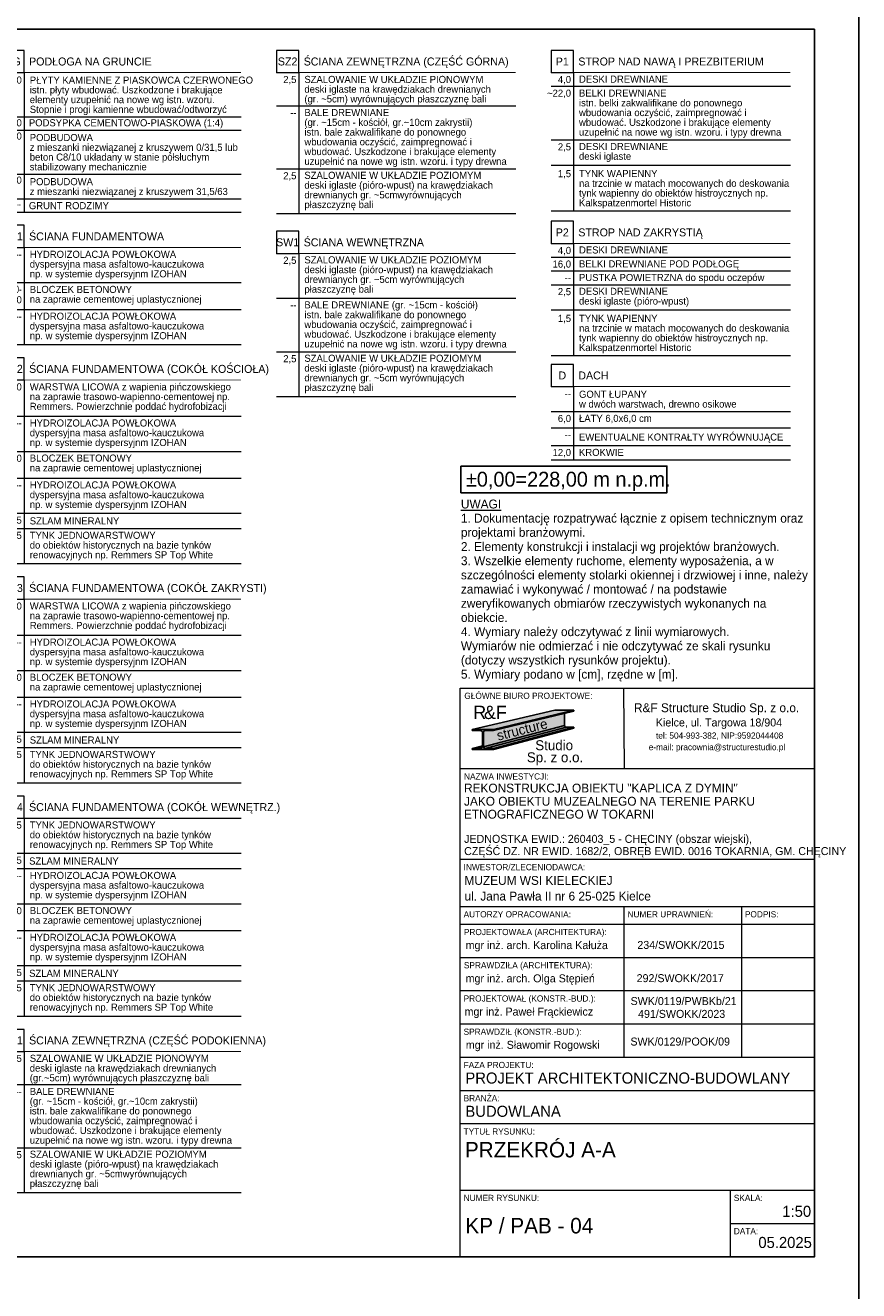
# Model space of a CAD drawing. Header units: centimetres. Extents: x 148485 to 162129, y -6573 to -2118.
# Tile 122 of 167: x 152789 to 153729, y -5076 to -3648. Entities that reach past the tile are written whole.
import ezdxf
from ezdxf.enums import TextEntityAlignment as Align

# ---------------------------------------------------------------- set-up
doc = ezdxf.new("R2010")
doc.units = ezdxf.units.CM
doc.header["$LTSCALE"] = 0.1
doc.layers.get('0').update_dxf_attribs({"color": 45})
for name, color, linetype, lineweight in [('A_opis_warstw', 60, 'Continuous', 13), ('A_Opisy', 7, 'Continuous', 18), ('HACZE', 52, 'Continuous', 9)]:
    doc.layers.add(name, color=color, linetype=linetype, lineweight=lineweight)
for name, color, linetype in [('A_wymiary_zewn', 4, 'Continuous'), ('Format', 7, 'Continuous'), ('ozn_graficzne_PROKON', 5, 'Continuous'), ('ozn_graficzne_R&F', 5, 'Continuous'), ('Section', 3, 'Continuous')]:
    doc.layers.add(name, color=color, linetype=linetype)
doc.styles.add('MtXpl_FL_Pismo_Techn', font='flptechn.ttf')
doc.styles.add('MtXpl_FL_Pismo_Techn_1', font='flptechn.ttf')
doc.styles.add('TECH', font='flptechn.ttf')

# ---------------------------------------------------------------- blocks, each defined once
blk = doc.blocks.new('tab_kaplica z dymin')
at = {"layer": 'A_wymiary_zewn', "true_color": 0xd7d6d6}
h = blk.add_hatch(color=254, dxfattribs=at)
h.dxf.hatch_style = 1
h.paths.add_polyline_path([(151234, -9049.8), (151212.4, -9049.8), (151119.4, -9071.6), (151143.4, -9071.6)])
at = {"layer": 'A_wymiary_zewn', "true_color": 0x293133}
h = blk.add_hatch(color=250, dxfattribs=at)
h.dxf.hatch_style = 1
h.paths.add_polyline_path([(151234, -9051), (151234, -9049.8), (151143.4, -9071.6), (151143.4, -9073)])
at = {"layer": 'A_wymiary_zewn', "true_color": 0x848484}
h = blk.add_hatch(color=252, dxfattribs=at)
h.dxf.hatch_style = 1
h.paths.add_polyline_path([(151223.6, -9067.1), (151223.6, -9053.5), (151143.4, -9073), (151134.1, -9073, 0.414214), (151131.9, -9075.2), (151131.9, -9090.8, 0.037989), (151131.9, -9091.2)])
at = {"layer": 'A_wymiary_zewn', "true_color": 0x293133}
h = blk.add_hatch(color=250, dxfattribs=at)
h.dxf.hatch_style = 1
edge = h.paths.add_edge_path()
edge.add_line((151119.4, -9093.1), (151128.7, -9093.1))
edge.add_arc((151128.7, -9090.8), 2.25, 270, 0)
edge.add_line((151131, -9090.8), (151131, -9075.2))
edge.add_arc((151128.7, -9075.2), 2.25, 0, 90)
edge.add_line((151128.7, -9073), (151119.4, -9073))
edge.add_line((151119.4, -9073), (151119.4, -9071.6))
edge.add_line((151119.4, -9071.6), (151143.4, -9071.6))
edge.add_line((151143.4, -9071.6), (151143.4, -9073))
edge.add_line((151143.4, -9073), (151134.1, -9073))
edge.add_arc((151134.1, -9075.2), 2.25, 90, 180)
edge.add_line((151131.9, -9075.2), (151131.9, -9090.8))
edge.add_arc((151134.1, -9090.8), 2.25, 180, 270)
edge.add_line((151134.1, -9093.1), (151143.4, -9093.1))
edge.add_line((151143.4, -9093.1), (151143.4, -9094.4))
edge.add_line((151143.4, -9094.4), (151119.4, -9094.4))
edge.add_line((151119.4, -9094.4), (151119.4, -9093.1))
at = {"layer": 'A_wymiary_zewn', "true_color": 0xafadad}
h = blk.add_hatch(color=253, dxfattribs=at)
h.dxf.hatch_style = 1
h.paths.add_polyline_path([(151225.6, -9069.1, -0.414214), (151223.6, -9067.1), (151131.9, -9091.2, 0.370396), (151134.1, -9093.1)])
at = {"layer": 'A_wymiary_zewn', "true_color": 0xd7d6d6}
h = blk.add_hatch(color=254, dxfattribs=at)
h.dxf.hatch_style = 1
h.paths.add_polyline_path([(151234, -9069.1), (151225.6, -9069.1), (151134.1, -9093.1), (151143.4, -9093.1)])
at = {"layer": 'A_wymiary_zewn', "true_color": 0x293133}
h = blk.add_hatch(color=250, dxfattribs=at)
h.dxf.hatch_style = 1
h.paths.add_polyline_path([(151234, -9070.3), (151234, -9069.1), (151143.4, -9093.1), (151143.4, -9094.4)])
at = {"layer": 'A_wymiary_zewn', "true_color": 0xafadad}
h = blk.add_hatch(color=253, dxfattribs=at)
h.dxf.hatch_style = 1
h.paths.add_polyline_path([(151131, -9090.8), (151131, -9090.1), (151119.4, -9093.1), (151128.7, -9093.1, 0.414214)])
at = {"color": 5}
for p, q in [((151105.6, -9025.2), (151505.6, -9025.2)), ((151105.6, -9666.7), (151105.6, -9025.2)), ((151505.6, -9025.2), (151505.6, -9666.7)), ((151505.6, -9666.7), (151105.6, -9666.7))]:
    blk.add_line(p, q, dxfattribs=at)
at = {"color": 4}
for p, q in [((151291.1, -9116.2), (151290.6, -9025.2)), ((151505.6, -9116.2), (151105.6, -9116.2)), ((151505.6, -9218.5), (151105.6, -9218.5)), ((151505.6, -9271.7), (151105.6, -9271.7)), ((151290.6, -9271.7), (151290.6, -9441.7)), ((151423.1, -9271.7), (151423.1, -9441.7)), ((151505.6, -9291.7), (151105.6, -9291.7)), ((151505.6, -9291.7), (151105.6, -9291.7)), ((151505.6, -9291.7), (151105.6, -9291.7)), ((151505.6, -9329.2), (151105.6, -9329.2)), ((151505.6, -9366.7), (151105.6, -9366.7)), ((151505.6, -9404.2), (151105.6, -9404.2)), ((151505.6, -9441.7), (151105.6, -9441.7)), ((151505.6, -9441.7), (151105.6, -9441.7)), ((151505.6, -9479.2), (151105.6, -9479.2)), ((151505.6, -9516.7), (151105.6, -9516.7)), ((151505.6, -9591.7), (151105.6, -9591.7)), ((151410.6, -9591.7), (151410.6, -9666.7)), ((151410.6, -9629.2), (151505.6, -9629.2))]:
    blk.add_line(p, q, dxfattribs=at)
at = {"layer": 'A_wymiary_zewn', "color": 250, "true_color": 0x293133}
for p, q in [((151119.4, -9071.6), (151212.4, -9049.8)), ((151143.4, -9071.6), (151234, -9049.8)), ((151212.4, -9049.8), (151234, -9049.8)), ((151234, -9049.8), (151234, -9051)), ((151143.4, -9073), (151234, -9051)), ((151223.6, -9053), (151223.6, -9067.1)), ((151119.4, -9073), (151119.4, -9071.6)), ((151119.4, -9071.6), (151143.4, -9071.6)), ((151128.7, -9073), (151119.4, -9073)), ((151131, -9090.8), (151131, -9075.2)), ((151131.9, -9091.2), (151223.6, -9067.1)), ((151131.9, -9075.2), (151131.9, -9090.8)), ((151134.1, -9093.1), (151225.6, -9069.1)), ((151143.4, -9073), (151134.1, -9073)), ((151143.4, -9093.1), (151234, -9069.1)), ((151143.4, -9094.4), (151234, -9070.3)), ((151143.4, -9071.6), (151143.4, -9073)), ((151225.6, -9069.1), (151234, -9069.1)), ((151119.4, -9093.1), (151131, -9090.1)), ((151119.4, -9093.1), (151128.7, -9093.1)), ((151119.4, -9094.4), (151119.4, -9093.1)), ((151134.1, -9093.1), (151143.4, -9093.1)), ((151143.4, -9093.1), (151143.4, -9094.4)), ((151143.4, -9094.4), (151119.4, -9094.4))]:
    blk.add_line(p, q, dxfattribs=at)
for centre, radius, start, end in [((151128.7, -9075.2), 2.25, 0, 90), ((151134.1, -9075.2), 2.25, 90, 180), ((151225.6, -9067.1), 2.03, 180, 270), ((151128.7, -9090.8), 2.25, 270, 0), ((151134.1, -9090.8), 2.25, 180, 270)]:
    blk.add_arc(centre, radius, start, end, dxfattribs=at)
at = {"layer": 'Section'}
for p, q in [((151212.4, -9049.8), (151234, -9049.8)), ((151234, -9049.8), (151234, -9051)), ((151234, -9069.1), (151234, -9070.3))]:
    blk.add_line(p, q, dxfattribs=at)
at = {"color": 4}
for s, height, style, p in [('GŁÓWNE BIURO PROJEKTOWE:', 7, 'TECH', (151110.4, -9037.2)), ('R&F Structure Studio Sp. z o.o.', 10, 'MtXpl_FL_Pismo_Techn', (151301.9, -9052.2)), ('Kielce, ul. Targowa 18/904', 9, 'MtXpl_FL_Pismo_Techn', (151326.6, -9068.3)), ('tel: 504-993-382, NIP:9592044408', 7, 'MtXpl_FL_Pismo_Techn', (151326.8, -9082.1)), ('e-mail: pracownia@structurestudio.pl', 7, 'MtXpl_FL_Pismo_Techn', (151318.6, -9095.1)), ('NAZWA INWESTYCJI:', 7, 'TECH', (151110.1, -9128.2)), ('REKONSTRUKCJA OBIEKTU "KAPLICA Z DYMIN"', 10, 'TECH', (151110.1, -9142.8)), ('JAKO OBIEKTU MUZEALNEGO NA TERENIE PARKU ', 10, 'TECH', (151110.1, -9157.7)), ('ETNOGRAFICZNEGO W TOKARNI ', 10, 'TECH', (151110, -9172.3)), ('JEDNOSTKA EWID.: 260403_5 - CHĘCINY (obszar wiejski), ', 9, 'TECH', (151110.2, -9199.6)), ('CZĘŚĆ DZ. NR EWID. 1682/2, OBRĘB EWID. 0016 TOKARNIA, GM. CHĘCINY  ', 9, 'TECH', (151110.2, -9213.4)), ('INWESTOR/ZLECENIODAWCA:', 7, 'TECH', (151109.6, -9230.5)), ('MUZEUM WSI KIELECKIEJ ', 10, 'TECH', (151110.6, -9247)), ('ul. Jana Pawła II nr 6 25-025 Kielce ', 10, 'TECH', (151110.6, -9264.7)), ('AUTORZY OPRACOWANIA:', 7, 'TECH', (151109.6, -9283.7)), ('NUMER UPRAWNIEŃ:', 7, 'TECH', (151294.6, -9283.7)), ('PODPIS:', 7, 'TECH', (151427.1, -9283.7)), ('PROJEKTOWAŁA (ARCHITEKTURA):', 7, 'TECH', (151109.9, -9303.7)), ('SPRAWDZIŁA (ARCHITEKTURA):', 7, 'TECH', (151109.9, -9341.2)), ('PROJEKTOWAŁ (KONSTR.-BUD.):', 7, 'TECH', (151109.6, -9378.7)), ('SPRAWDZIŁ (KONSTR.-BUD.):', 7, 'TECH', (151109.6, -9416.2)), ('FAZA PROJEKTU:', 7, 'TECH', (151109.6, -9453.7)), ('BRANŻA:', 7, 'TECH', (151109.6, -9491.2)), ('TYTUŁ RYSUNKU:', 7, 'TECH', (151109.6, -9528.7)), ('NUMER RYSUNKU:', 7, 'TECH', (151109.6, -9603.7)), ('SKALA:', 7, 'TECH', (151414.6, -9603.7)), ('DATA:', 7, 'TECH', (151414.6, -9641.2))]:
    blk.add_text(s, height=height, dxfattribs=dict(at, style=style)).set_placement(p)
at = {"color": 3, "style": 'TECH'}
for s, height, p in [('SWK/0119/PWBKb/21', 9, (151298.1, -9382.6)), ('mgr inż. Paweł Frąckiewicz', 9, (151110.7, -9394.5)), ('PROJEKT ARCHITEKTONICZNO-BUDOWLANY', 12.5, (151111.6, -9471.2)), ('BUDOWLANA', 12.5, (151111.6, -9508.7)), ('05.2025', 12.5, (151442.3, -9656.7))]:
    blk.add_text(s, height=height, dxfattribs=at).set_placement(p)
at = {"color": 3, "char_height": 9, "style": 'TECH'}
for s, insert, width, attachment_point in [('234/SWOKK/2015', (151354.9, -9319.4), 115, 8), ('mgr inż. arch. Karolina Kałuża', (151111.9, -9322.2), 202.775, 7), ('mgr inż. arch. Olga Stępień', (151111.9, -9359.7), 202.775, 7), ('292/SWOKK/2017', (151354.1, -9356.9), 115, 8), ('491/SWOKK/2023', (151355.7, -9397.2), 120, 8), ('mgr inż. Sławomir Rogowski', (151112.1, -9434.7), 202.775, 7), ('\\pxi-3,l4,t4;SWK/0129/POOK/09', (151349.6, -9428.4), 115, 8)]:
    blk.add_mtext(s, dxfattribs=dict(at, insert=insert, width=width, attachment_point=attachment_point))
at = {"layer": 'A_wymiary_zewn', "color": 10, "style": 'TECH'}
for s, p in [('R', (151120.6, -9059.9)), ('F', (151146.1, -9059.9))]:
    blk.add_text(s, height=15, dxfattribs=at).set_placement(p)
at = {"layer": 'A_wymiary_zewn', "color": 18, "true_color": 0x000000, "style": 'TECH'}
blk.add_text('&', height=15, dxfattribs=at).set_placement((151132.6, -9059.9))
at = {"layer": 'A_wymiary_zewn', "color": 4, "style": 'MtXpl_FL_Pismo_Techn_1'}
blk.add_text('structure', height=11.25, rotation=14.1318, dxfattribs=at).set_placement((151148.6, -9084.4))
at = {"layer": 'A_wymiary_zewn', "color": 1, "style": 'TECH'}
for s, p in [('Studio', (151190.5, -9095.1)), ('Sp. z o.o.', (151181, -9108.7))]:
    blk.add_text(s, height=11.25, dxfattribs=at).set_placement(p)
blk = doc.blocks.new('warstwy')
at = {"layer": 'A_opis_warstw', "color": 8, "lineweight": 5}
for p, q in [((153382.2, -5202.2), (153652.2, -5202.2)), ((153072.2, -5224.2), (153342.2, -5224.2)), ((152762.2, -5236.6), (153032.2, -5236.6)), ((152762.2, -5251.6), (153032.2, -5251.6)), ((153382.2, -5262.8), (153652.2, -5262.8)), ((153072.2, -5295.4), (153342.2, -5295.4)), ((153382.2, -5291.2), (153652.2, -5291.2)), ((152762.2, -5301.3), (153032.2, -5301.3)), ((152762.2, -5329.1), (153032.2, -5329.1)), ((152762.2, -5344.1), (153032.2, -5344.1)), ((153072.2, -5345.8), (153342.2, -5345.8)), ((153382.2, -5342.6), (153652.2, -5342.6)), ((153382.2, -5395), (153652.2, -5395)), ((153382.2, -5410.3), (153652.2, -5410.3)), ((152762.2, -5423.7), (153032.2, -5423.7)), ((153382.2, -5426.1), (153652.2, -5426.1)), ((153072.2, -5441.2), (153342.2, -5441.2)), ((152762.2, -5454), (153032.2, -5454)), ((153382.2, -5454.5), (153652.2, -5454.5)), ((152762.2, -5493.6), (153032.2, -5493.6)), ((153072.2, -5501.8), (153342.2, -5501.8)), ((153382.2, -5506), (153652.2, -5506)), ((153072.2, -5552.2), (153342.2, -5552.2)), ((152762.2, -5574.4), (153032.2, -5574.4)), ((153382.2, -5569.2), (153652.2, -5569.2)), ((153382.2, -5587.4), (153652.2, -5587.4)), ((153382.2, -5607.6), (153652.2, -5607.6)), ((152762.2, -5614.1), (153032.2, -5614.1)), ((153382.2, -5623.8), (153652.2, -5623.8)), ((152762.2, -5644.3), (153032.2, -5644.3)), ((152762.2, -5683.9), (153032.2, -5683.9)), ((152762.2, -5701.1), (153032.2, -5701.1)), ((152762.2, -5740.8), (153032.2, -5740.8)), ((152762.2, -5821.6), (153032.2, -5821.6)), ((152762.2, -5861.2), (153032.2, -5861.2)), ((152762.2, -5891.4), (153032.2, -5891.4)), ((152762.2, -5931.1), (153032.2, -5931.1)), ((152762.2, -5948.3), (153032.2, -5948.3)), ((152762.2, -5988), (153032.2, -5988)), ((152762.2, -6028), (153032.2, -6028)), ((152762.2, -6067.6), (153032.2, -6067.6)), ((152762.2, -6084.8), (153032.2, -6084.8)), ((152762.2, -6124.5), (153032.2, -6124.5)), ((152762.2, -6154.7), (153032.2, -6154.7)), ((152762.2, -6194.3), (153032.2, -6194.3)), ((152762.2, -6211.5), (153032.2, -6211.5)), ((152762.2, -6251.2), (153032.2, -6251.2)), ((152762.2, -6328.6), (153032.2, -6328.6)), ((152762.2, -6399.8), (153032.2, -6399.8)), ((152762.2, -6450.2), (153032.2, -6450.2))]:
    blk.add_line(p, q, dxfattribs=at)
at = {"layer": 'A_opis_warstw', "const_width": 1}
for points in [[(152762.2, -5161.8), (152762.2, -5186.8), (152762.2, -5186.8), (153032.2, -5186.8)], [(153072.2, -5161.8), (153072.2, -5186.8), (153072.2, -5186.8), (153342.2, -5186.8)], [(153382.2, -5161.8), (153382.2, -5186.8), (153382.2, -5186.8), (153652.2, -5186.8)], [(152762.2, -5359.1), (152762.2, -5384.1), (152762.2, -5384.1), (153032.2, -5384.1)], [(153072.2, -5365.8), (153072.2, -5390.8), (153072.2, -5390.8), (153342.2, -5390.8)], [(153382.2, -5354.6), (153382.2, -5379.6), (153382.2, -5379.6), (153652.2, -5379.6)], [(152762.2, -5508.6), (152762.2, -5533.6), (152762.2, -5533.6), (153032.2, -5533.6)], [(153382.2, -5516), (153382.2, -5541), (153382.2, -5541), (153652.2, -5541)], [(152762.2, -5755.8), (152762.2, -5780.8), (152762.2, -5780.8), (153032.2, -5780.8)], [(152762.2, -6003), (152762.2, -6028), (152762.2, -6028), (153032.2, -6028)], [(152762.2, -6266.2), (152762.2, -6291.2), (152762.2, -6291.2), (153032.2, -6291.2)]]:
    blk.add_lwpolyline(points, dxfattribs=at)
at = {"layer": 'A_opis_warstw'}
for points in [[(152762.2, -5186.8), (152787.2, -5186.8), (152787.2, -5161.8), (152762.2, -5161.8)], [(153072.2, -5186.8), (153097.2, -5186.8), (153097.2, -5161.8), (153072.2, -5161.8)], [(153382.2, -5186.8), (153407.2, -5186.8), (153407.2, -5161.8), (153382.2, -5161.8)], [(152762.2, -5384.1), (152787.2, -5384.1), (152787.2, -5359.1), (152762.2, -5359.1)], [(153072.2, -5390.8), (153097.2, -5390.8), (153097.2, -5365.8), (153072.2, -5365.8)], [(153382.2, -5379.6), (153407.2, -5379.6), (153407.2, -5354.6), (153382.2, -5354.6)], [(152762.2, -5533.6), (152787.2, -5533.6), (152787.2, -5508.6), (152762.2, -5508.6)], [(153382.2, -5541), (153407.2, -5541), (153407.2, -5516), (153382.2, -5516)], [(152762.2, -5780.8), (152787.2, -5780.8), (152787.2, -5755.8), (152762.2, -5755.8)], [(152762.2, -6028), (152787.2, -6028), (152787.2, -6003), (152762.2, -6003)], [(152762.2, -6291.2), (152787.2, -6291.2), (152787.2, -6266.2), (152762.2, -6266.2)]]:
    blk.add_lwpolyline(points, close=True, dxfattribs=at)
at = {"layer": 'A_opis_warstw', "color": 8, "lineweight": 5}
for points in [[(152787.2, -5186.8), (152787.2, -5344.1)], [(153097.2, -5186.8), (153097.2, -5345.8)], [(153407.2, -5186.8), (153407.2, -5342.6)], [(153407.2, -5379.6), (153407.2, -5506)], [(152787.2, -5384.1), (152787.2, -5493.6)], [(153097.2, -5390.8), (153097.2, -5552.2)], [(152787.2, -5533.6), (152787.2, -5740.8)], [(153407.2, -5541), (153407.2, -5623.8)], [(152787.2, -5780.8), (152787.2, -5988)], [(152787.2, -6028), (152787.2, -6251.2)], [(152787.2, -6291.2), (152787.2, -6450.2)]]:
    blk.add_lwpolyline(points, dxfattribs=at)
at = {"layer": 'A_opis_warstw', "linetype": 'Continuous', "style": 'TECH'}
for s, p in [('ŚCIANA ZEWNĘTRZNA (CZĘŚĆ GÓRNA)', (153102.8, -5174.3)), ('PODŁOGA NA GRUNCIE', (152792.8, -5174.3)), ('STROP NAD NAWĄ I PREZBITERIUM', (153412.8, -5174.3)), ('ŚCIANA FUNDAMENTOWA', (152792.8, -5371.6)), ('STROP NAD ZAKRYSTIĄ', (153412.8, -5367.1)), ('ŚCIANA WEWNĘTRZNA', (153102.8, -5378.3)), ('ŚCIANA FUNDAMENTOWA (COKÓŁ KOŚCIOŁA)', (152792.8, -5521.1)), ('DACH ', (153412.8, -5528.5)), ('ŚCIANA FUNDAMENTOWA (COKÓŁ ZAKRYSTI)', (152792.8, -5768.3)), ('ŚCIANA FUNDAMENTOWA (COKÓŁ WEWNĘTRZ.)', (152792.8, -6015.5)), ('ŚCIANA ZEWNĘTRZNA (CZĘŚĆ PODOKIENNA)', (152792.8, -6278.7))]:
    blk.add_text(s, height=9, dxfattribs=at).set_placement(p, align=Align.MIDDLE_LEFT)
at = {"layer": 'A_opis_warstw', "color": 8, "style": 'TECH'}
for s, p in [('~5,0-8,0', (152784.6, -5199.2)), ('2,5', (153094.6, -5198.6)), ('4,0', (153404.6, -5198.6)), ('~22,0', (153404.6, -5214)), ('4,0-8,0', (152784.6, -5247.4)), ('--', (153094.6, -5236)), ('15,0', (152784.6, -5262.4)), ('2,5', (153404.6, -5274.6)), ('15,0', (152784.6, -5312.1)), ('2,5', (153094.6, -5307.2)), ('1,5', (153404.6, -5304.8)), ('--', (152783.9, -5339.2)), ('--', (152784.6, -5395.9)), ('2,5', (153094.6, -5402.6)), ('4,0', (153404.6, -5391.4)), ('16,0', (153404.6, -5406.8)), ('--', (153404.6, -5422.1)), ('33,0-', (152784.6, -5435.3)), ('38,0', (152784.6, -5447.1)), ('2,5', (153404.6, -5437.9)), ('--', (153094.6, -5453)), ('--', (152784.6, -5465.8)), ('1,5', (153404.6, -5468.1)), ('2,5', (153094.6, -5513.6)), ('10,0', (152784.6, -5545.4)), ('--', (153404.6, -5552.8)), ('6,0', (153404.6, -5581)), ('--', (152784.6, -5586.2)), ('--', (153404.6, -5599.2)), ('38,0', (152784.6, -5625.9)), ('12,0', (153404.6, -5619.4)), ('--', (152784.6, -5656.1)), ('0,5', (152784.6, -5695.7)), ('1,5', (152784.6, -5712.9)), ('10,0', (152784.6, -5792.6)), ('--', (152784.6, -5833.4)), ('33,0', (152784.6, -5873)), ('--', (152784.6, -5903.2)), ('0,5', (152784.6, -5942.9)), ('1,5', (152784.6, -5960.1)), ('1,5', (152784.6, -6039.7)), ('0,5', (152784.6, -6079.4)), ('--', (152784.6, -6096.6)), ('33,0', (152784.6, -6136.3)), ('--', (152784.6, -6166.5)), ('0,5', (152784.6, -6206.1)), ('1,5', (152784.6, -6223.3)), ('2,5', (152784.6, -6303)), ('--', (152784.6, -6340.4)), ('2,5', (152784.6, -6411.6))]:
    blk.add_text(s, height=8, dxfattribs=at).set_placement(p, align=Align.RIGHT)
for s, p in [('PODSYPKA CEMENTOWO-PIASKOWA (1:4)', (152792.6, -5247.4)), ('GRUNT RODZIMY', (152792.6, -5340.9)), ('SZLAM MINERALNY', (152792.9, -6080.3)), ('SZLAM MINERALNY', (152792.9, -6207))]:
    blk.add_text(s, height=8, dxfattribs=at).set_placement(p)
at = {"layer": 'A_opis_warstw', "char_height": 9, "width": 25, "attachment_point": 5, "style": 'TECH'}
for s, insert in [('PG', (152774.7, -5174.3)), ('SZ2', (153084.7, -5174.3)), ('P1', (153394.7, -5174.3)), ('SF1', (152774.7, -5371.6)), ('P2', (153394.7, -5367.1)), ('SW1', (153084.7, -5378.3)), ('SF2', (152774.7, -5521.1)), ('D', (153394.7, -5528.5)), ('SF3', (152774.7, -5768.3)), ('SF4', (152774.7, -6015.5)), ('SZ1', (152774.7, -6278.7))]:
    blk.add_mtext(s, dxfattribs=dict(at, insert=insert))
at = {"layer": 'A_opis_warstw', "color": 8, "char_height": 8, "line_spacing_factor": 0.825, "style": 'TECH'}
for s, insert, width, attachment_point in [('PŁYTY KAMIENNE Z PIASKOWCA CZERWONEGO\\Pistn. płyty wbudować. Uszkodzone i brakujące elementy uzupełnić na nowe wg istn. wzoru.\\PStopnie i progi kamienne wbudować/odtworzyć', (152793.6, -5213), 245.441, 4), ('SZALOWANIE W UKŁADZIE PIONOWYM\\Pdeski iglaste na krawędziakach drewnianych \\P(gr. ~5cm) wyrównujących płaszczyznę bali', (153103.6, -5190.5), 239.389, 1), ('DESKI DREWNIANE', (153413.6, -5190.2), 229.598, 1), ('\\A1;BELKI DREWNIANE\\Pistn. belki zakwalifikane do ponownego wbudowania oczyścić, zaimpregnować i wbudować. Uszkodzone i brakujące elementy uzupełnić na nowe wg istn. wzoru. i typy drewna', (153413.6, -5205.9), 239.389, 1), ('\\A1;BALE DREWNIANE \\P(gr. ~15cm - kościół, gr.~10cm zakrystii)\\Pistn. bale zakwalifikane do ponownego wbudowania oczyścić, zaimpregnować i wbudować. Uszkodzone i brakujące elementy uzupełnić na nowe wg istn. wzoru. i typy drewna', (153103.6, -5227.9), 239.389, 1), ('\\A1;PODBUDOWA\\Pz mieszanki niezwiązanej z kruszywem 0/31,5 lub beton C8/10 układany w stanie półsłuchym stabilizowany mechanicznie', (152793.6, -5277.8), 234.41, 4), ('DESKI DREWNIANE\\Pdeski iglaste ', (153413.6, -5266.2), 229.598, 1), ('\\A1;PODBUDOWA\\Pz mieszanki niezwiązanej z kruszywem 31,5/63', (152793.6, -5316.6), 234.41, 4), ('SZALOWANIE W UKŁADZIE POZIOMYM\\Pdeski iglaste (pióro-wpust) na krawędziakach  drewnianych gr. ~5cmwyrównujących płaszczyznę bali', (153103.6, -5298.7), 229.598, 1), ('TYNK WAPIENNY \\Pna trzcinie w matach mocowanych do deskowania \\Ptynk wapienny do obiektów histroycznych np. Kalkspatzenmortel Historic', (153413.6, -5296.7), 239.389, 1), ('HYDROIZOLACJA POWŁOKOWA\\Pdyspersyjna masa asfaltowo-kauczukowa \\Pnp. w systemie dyspersyjnm IZOHAN', (152793.6, -5387.8), 239.389, 1), ('SZALOWANIE W UKŁADZIE POZIOMYM\\Pdeski iglaste (pióro-wpust) na krawędziakach  drewnianych gr. ~5cm wyrównujących płaszczyznę bali', (153103.6, -5394.1), 229.598, 1), ('DESKI DREWNIANE', (153413.6, -5382.9), 229.598, 1), ('\\A1;BELKI DREWNIANE POD PODŁOGĘ', (153413.6, -5398.6), 239.389, 1), ('\\A1;PUSTKA POWIETRZNA do spodu oczepów', (153413.6, -5414), 239.389, 1), ('\\A1;BLOCZEK BETONOWY \\Pna zaprawie cementowej uplastycznionej', (152793.6, -5427.4), 239.389, 1), ('DESKI DREWNIANE\\Pdeski iglaste (pióro-wpust) ', (153413.6, -5429.5), 229.598, 1), ('\\A1;BALE DREWNIANE (gr. ~15cm - kościół) \\Pistn. bale zakwalifikane do ponownego wbudowania oczyścić, zaimpregnować i wbudować. Uszkodzone i brakujące elementy uzupełnić na nowe wg istn. wzoru. i typy drewna', (153103.6, -5444.9), 239.389, 1), ('HYDROIZOLACJA POWŁOKOWA\\Pdyspersyjna masa asfaltowo-kauczukowa \\Pnp. w systemie dyspersyjnm IZOHAN', (152793.6, -5457.6), 239.389, 1), ('TYNK WAPIENNY \\Pna trzcinie w matach mocowanych do deskowania \\Ptynk wapienny do obiektów histroycznych np. Kalkspatzenmortel Historic', (153413.6, -5460), 239.389, 1), ('SZALOWANIE W UKŁADZIE POZIOMYM\\Pdeski iglaste (pióro-wpust) na krawędziakach  drewnianych gr. ~5cm wyrównujących płaszczyznę bali', (153103.6, -5505.1), 229.598, 1), ('WARSTWA LICOWA z wapienia pińczowskiego na zaprawie trasowo-wapienno-cementowej np. Remmers. Powierzchnie poddać hydrofobizacji', (152793.6, -5537.3), 239.389, 1), ('GONT ŁUPANY \\Pw dwóch warstwach, drewno osikowe', (153413.6, -5545.7), 239.389, 1), ('HYDROIZOLACJA POWŁOKOWA\\Pdyspersyjna masa asfaltowo-kauczukowa \\Pnp. w systemie dyspersyjnm IZOHAN', (152793.6, -5578.1), 239.389, 1), ('ŁATY 6,0x6,0 cm', (153413.6, -5572.9), 239.389, 1), ('\\A1;EWENTUALNE KONTRAŁTY WYRÓWNUJĄCE', (153413.6, -5594), 239.389, 1), ('\\A1;BLOCZEK BETONOWY \\Pna zaprawie cementowej uplastycznionej', (152793.6, -5617.7), 239.389, 1), ('KROKWIE', (153413.6, -5611.3), 239.389, 1), ('HYDROIZOLACJA POWŁOKOWA\\Pdyspersyjna masa asfaltowo-kauczukowa \\Pnp. w systemie dyspersyjnm IZOHAN', (152793.6, -5648), 239.389, 1), ('\\A1;SZLAM MINERALNY', (152793.6, -5688.6), 239.389, 1), ('TYNK JEDNOWARSTWOWY\\Pdo obiektów historycznych na bazie tynków renowacyjnych np. Remmers SP Top White', (152793.6, -5704.8), 239.389, 1), ('WARSTWA LICOWA z wapienia pińczowskiego na zaprawie trasowo-wapienno-cementowej np. Remmers. Powierzchnie poddać hydrofobizacji', (152793.6, -5784.5), 239.389, 1), ('HYDROIZOLACJA POWŁOKOWA\\Pdyspersyjna masa asfaltowo-kauczukowa \\Pnp. w systemie dyspersyjnm IZOHAN', (152793.6, -5825.3), 239.389, 1), ('\\A1;BLOCZEK BETONOWY \\Pna zaprawie cementowej uplastycznionej', (152793.6, -5864.9), 239.389, 1), ('HYDROIZOLACJA POWŁOKOWA\\Pdyspersyjna masa asfaltowo-kauczukowa \\Pnp. w systemie dyspersyjnm IZOHAN', (152793.6, -5895.1), 239.389, 1), ('\\A1;SZLAM MINERALNY', (152793.6, -5935.8), 239.389, 1), ('TYNK JEDNOWARSTWOWY\\Pdo obiektów historycznych na bazie tynków renowacyjnych np. Remmers SP Top White', (152793.6, -5952), 239.389, 1), ('TYNK JEDNOWARSTWOWY\\Pdo obiektów historycznych na bazie tynków renowacyjnych np. Remmers SP Top White', (152793.6, -6031.6), 239.389, 1), ('HYDROIZOLACJA POWŁOKOWA\\Pdyspersyjna masa asfaltowo-kauczukowa \\Pnp. w systemie dyspersyjnm IZOHAN', (152793.6, -6088.5), 239.389, 1), ('\\A1;BLOCZEK BETONOWY \\Pna zaprawie cementowej uplastycznionej', (152793.6, -6128.1), 239.389, 1), ('HYDROIZOLACJA POWŁOKOWA\\Pdyspersyjna masa asfaltowo-kauczukowa \\Pnp. w systemie dyspersyjnm IZOHAN', (152793.6, -6158.4), 239.389, 1), ('TYNK JEDNOWARSTWOWY\\Pdo obiektów historycznych na bazie tynków renowacyjnych np. Remmers SP Top White', (152793.6, -6215.2), 239.389, 1), ('SZALOWANIE W UKŁADZIE PIONOWYM\\Pdeski iglaste na krawędziakach drewnianych (gr.~5cm) wyrównujących płaszczyznę bali', (152793.6, -6294.9), 239.389, 1), ('\\A1;BALE DREWNIANE \\P(gr. ~15cm - kościół, gr.~10cm zakrystii)\\Pistn. bale zakwalifikane do ponownego wbudowania oczyścić, zaimpregnować i wbudować. Uszkodzone i brakujące elementy uzupełnić na nowe wg istn. wzoru. i typy drewna', (152793.6, -6332.2), 239.389, 1), ('SZALOWANIE W UKŁADZIE POZIOMYM\\Pdeski iglaste (pióro-wpust) na krawędziakach  drewnianych gr. ~5cmwyrównujących płaszczyznę bali', (152793.6, -6403.1), 229.598, 1)]:
    blk.add_mtext(s, dxfattribs=dict(at, insert=insert, width=width, attachment_point=attachment_point))

msp = doc.modelspace()

# ---------------------------------------------------------------- linework, layer by layer
at = {"layer": 'Format'}
msp.add_lwpolyline([(151629.32, -5087.917), (153729.32, -5087.917), (153729.32, -3602.917), (151629.32, -3602.917)], close=True, dxfattribs=at)
at = {"layer": 'ozn_graficzne_PROKON', "color": 4}
msp.add_lwpolyline([(153280.28, -4145.735), (153512.78, -4145.735), (153512.78, -4175.735), (153280.28, -4175.735)], close=True, dxfattribs=at)
at = {"layer": 'ozn_graficzne_R&F'}
msp.add_lwpolyline([(151754.32, -5037.917), (153679.32, -5037.917), (153679.32, -3652.917), (151754.32, -3652.917)], close=True, dxfattribs=at)

# ---------------------------------------------------------------- block references
at = {"layer": 'A_wymiary_zewn'}
msp.add_blockref('warstwy', (0, 1485), dxfattribs=at)
at = {"layer": 'HACZE'}
msp.add_blockref('tab_kaplica z dymin', (2173.729, 4628.809), dxfattribs=at)

# ---------------------------------------------------------------- texts
at = {"color": 2, "style": 'TECH'}
for s, height, p in [('PRZEKRÓJ A-A', 17.5, (153284.761, -4925.734)), ('1:50', 12.5, (153643.089, -4992.753))]:
    msp.add_text(s, height=height, dxfattribs=at).set_placement(p)
at = {"color": 1, "style": 'TECH'}
msp.add_text('KP / PAB - 04', height=17.5, dxfattribs=at).set_placement((153285.32, -5011.418))
at = {"layer": 'A_Opisy', "insert": (153280.28, -4183.526), "char_height": 10, "width": 392.29155, "attachment_point": 1, "line_spacing_factor": 0.96, "style": 'TECH'}
msp.add_mtext('{\\L\\C2;UWAGI\\P\\l\\C3;1. Dokumentację rozpatrywać łącznie z opisem technicznym oraz projektami branżowymi. \\P2. Elementy konstrukcji i instalacji wg projektów branżowych.\\P3. Wszelkie elementy ruchome, elementy wyposażenia, a w szczególności elementy stolarki okiennej i drzwiowej i inne, należy zamawiać i wykonywać / montować / na podstawie zweryfikowanych obmiarów rzeczywistych wykonanych na obiekcie.\\P4. Wymiary należy odczytywać z linii wymiarowych. \\PWymiarów nie odmierzać i nie odczytywać ze skali rysunku (dotyczy wszystkich rysunków projektu).\\P5. Wymiary podano w [cm], rzędne w [m].}', dxfattribs=at)
at = {"layer": 'ozn_graficzne_PROKON', "ltscale": 50, "insert": (153285.975, -4152.157), "char_height": 16.767, "width": 270.30218, "attachment_point": 1, "style": 'TECH'}
msp.add_mtext('\\pxt56.522;{\\C5;±0,00=228,00 m n.p.m.}', dxfattribs=at)

doc.saveas('drawing.dxf')
